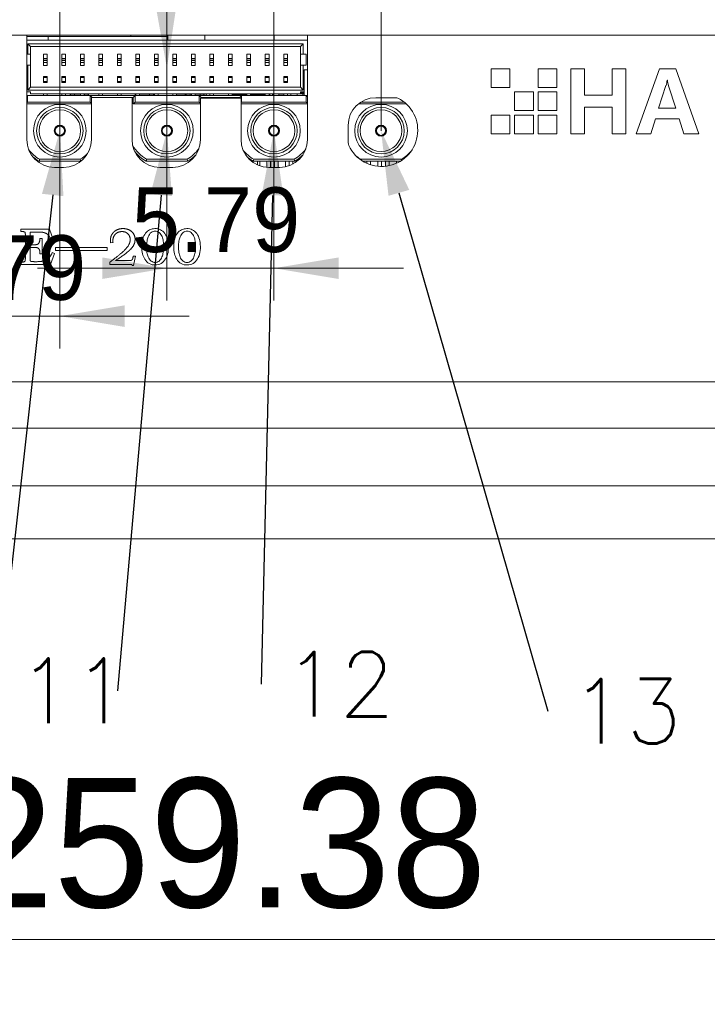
# Model space of a CAD drawing. Header units: millimetres. Extents: x 0 to 841, y 0 to 594.
# Tile 7 of 19: x 239 to 276, y 222 to 275. Entities that reach past the tile are written whole.
import ezdxf

# ---------------------------------------------------------------- set-up
doc = ezdxf.new("R2010")
doc.units = ezdxf.units.MM
doc.layers.get('0').update_dxf_attribs({"lineweight": 18})
for name, color, linetype, lineweight in [('Default', 7, 'Continuous', 18), ('EIO板-PX2', 7, 'Continuous', 18), ('主壳R2R2鍑_PAR_1', 7, 'Continuous', 18), ('正面保淇1', 7, 'Continuous', 18), ('贴纸', 7, 'Continuous', 18), ('风道PX-2024-01', 7, 'Continuous', 18)]:
    doc.layers.add(name, color=color, linetype=linetype, lineweight=lineweight)
doc.styles.add('SEACAD_Arial', font='txt', dxfattribs={"width": 0.7})
doc.styles.get("Standard").update_dxf_attribs({"font": 'txt.shx'})
doc.dimstyles.new('国标', dxfattribs={"dimtxt": 7, "dimasz": 7, "dimexe": 3.5, "dimexo": 0, "dimgap": 1.75, "dimtad": 1, "dimdsep": 46, "dimtxsty": 'SEACAD_Arial', "dimblk": '_CAXARROW', "dimcen": 3.5, "dimdle": 14, "dimadec": 1, "dimazin": 0, "dimtfac": 0.5, "dimtdec": 3, "dimtmove": 0, "dimatfit": 3, "dimfxl": 1, "dimtolj": 1, "dimarcsym": 0})

# ---------------------------------------------------------------- blocks, each defined once
blk = doc.blocks.new('SE5')
at = {"layer": 'EIO板-PX2', "color": 7, "linetype": 'Continuous'}
for p, q in [((254.853, 273.877), (239.671, 273.877)), ((239.723, 273.127), (239.723, 273.677)), ((239.723, 273.677), (254.623, 273.677)), ((239.873, 273.527), (239.723, 273.677)), ((239.873, 273.527), (239.873, 273.127)), ((254.473, 273.527), (239.873, 273.527)), ((254.473, 273.527), (254.623, 273.677)), ((254.473, 273.127), (254.473, 273.527)), ((254.623, 273.677), (254.623, 273.127)), ((239.723, 273.127), (239.671, 273.127)), ((239.873, 273.127), (239.723, 273.127)), ((239.873, 272.527), (239.873, 273.127)), ((240.773, 273.127), (240.573, 273.127)), ((240.573, 273.127), (240.573, 272.887)), ((240.773, 272.887), (240.573, 272.887)), ((240.573, 272.887), (240.573, 272.793)), ((240.773, 273.127), (240.773, 272.887)), ((240.773, 272.887), (240.773, 272.793)), ((241.773, 273.127), (241.573, 273.127)), ((241.573, 273.127), (241.573, 272.887)), ((241.773, 272.887), (241.573, 272.887)), ((241.573, 272.887), (241.573, 272.793)), ((241.773, 273.127), (241.773, 272.887)), ((241.773, 272.887), (241.773, 272.793)), ((242.773, 273.127), (242.573, 273.127)), ((242.573, 273.127), (242.573, 272.887)), ((242.773, 272.887), (242.573, 272.887)), ((242.573, 272.887), (242.573, 272.793)), ((242.773, 273.127), (242.773, 272.887)), ((242.773, 272.887), (242.773, 272.793)), ((243.773, 273.127), (243.573, 273.127)), ((243.573, 273.127), (243.573, 272.887)), ((243.773, 272.887), (243.573, 272.887)), ((243.573, 272.887), (243.573, 272.793)), ((243.773, 273.127), (243.773, 272.887)), ((243.773, 272.887), (243.773, 272.793)), ((244.773, 273.127), (244.573, 273.127)), ((244.573, 273.127), (244.573, 272.887)), ((244.773, 272.887), (244.573, 272.887)), ((244.573, 272.887), (244.573, 272.793)), ((244.773, 273.127), (244.773, 272.887)), ((244.773, 272.887), (244.773, 272.793)), ((245.773, 273.127), (245.573, 273.127)), ((245.573, 273.127), (245.573, 272.887)), ((245.773, 272.887), (245.573, 272.887)), ((245.573, 272.887), (245.573, 272.793)), ((245.773, 273.127), (245.773, 272.887)), ((245.773, 272.887), (245.773, 272.793)), ((246.773, 273.127), (246.573, 273.127)), ((246.573, 273.127), (246.573, 272.887)), ((246.773, 272.887), (246.573, 272.887)), ((246.573, 272.887), (246.573, 272.793)), ((246.773, 273.127), (246.773, 272.887)), ((246.773, 272.887), (246.773, 272.793)), ((247.773, 273.127), (247.573, 273.127)), ((247.573, 273.127), (247.573, 272.887)), ((247.773, 272.887), (247.573, 272.887)), ((247.573, 272.887), (247.573, 272.793)), ((247.773, 273.127), (247.773, 272.887)), ((247.773, 272.887), (247.773, 272.793)), ((248.773, 273.127), (248.573, 273.127)), ((248.573, 273.127), (248.573, 272.887)), ((248.773, 272.887), (248.573, 272.887)), ((248.573, 272.887), (248.573, 272.793)), ((248.773, 273.127), (248.773, 272.887)), ((248.773, 272.887), (248.773, 272.793)), ((249.773, 273.127), (249.573, 273.127)), ((249.573, 273.127), (249.573, 272.887)), ((249.773, 272.887), (249.573, 272.887)), ((249.573, 272.887), (249.573, 272.793)), ((249.773, 273.127), (249.773, 272.887)), ((249.773, 272.887), (249.773, 272.793)), ((250.773, 273.127), (250.573, 273.127)), ((250.573, 273.127), (250.573, 272.887)), ((250.773, 272.887), (250.573, 272.887)), ((250.573, 272.887), (250.573, 272.793)), ((250.773, 273.127), (250.773, 272.887)), ((250.773, 272.887), (250.773, 272.793)), ((251.773, 273.127), (251.573, 273.127)), ((251.573, 273.127), (251.573, 272.887)), ((251.773, 272.887), (251.573, 272.887)), ((251.573, 272.887), (251.573, 272.793)), ((251.773, 273.127), (251.773, 272.887)), ((251.773, 272.887), (251.773, 272.793)), ((252.773, 273.127), (252.573, 273.127)), ((252.573, 273.127), (252.573, 272.887)), ((252.773, 272.887), (252.573, 272.887)), ((252.573, 272.887), (252.573, 272.793)), ((252.773, 273.127), (252.773, 272.887)), ((252.773, 272.887), (252.773, 272.793)), ((253.773, 273.127), (253.573, 273.127)), ((253.573, 273.127), (253.573, 272.887)), ((253.773, 272.887), (253.573, 272.887)), ((253.573, 272.887), (253.573, 272.793)), ((253.773, 273.127), (253.773, 272.887)), ((253.773, 272.887), (253.773, 272.793)), ((254.473, 272.527), (254.473, 273.127)), ((254.623, 273.127), (254.473, 273.127)), ((254.623, 273.127), (254.773, 273.127)), ((254.773, 273.127), (254.773, 272.527)), ((239.671, 272.527), (239.723, 272.527)), ((239.723, 271.177), (239.723, 272.527)), ((239.723, 272.527), (239.873, 272.527)), ((239.873, 272.527), (239.873, 271.327)), ((240.773, 272.793), (240.573, 272.793)), ((240.573, 272.793), (240.573, 272.775)), ((240.573, 272.775), (240.573, 272.676)), ((240.773, 272.775), (240.573, 272.775)), ((240.773, 272.676), (240.573, 272.676)), ((240.573, 272.676), (240.573, 272.514)), ((240.773, 272.514), (240.573, 272.514)), ((240.773, 272.793), (240.773, 272.775)), ((240.773, 272.775), (240.773, 272.676)), ((240.773, 272.676), (240.773, 272.514)), ((241.773, 272.793), (241.573, 272.793)), ((241.573, 272.793), (241.573, 272.775)), ((241.573, 272.775), (241.573, 272.676)), ((241.773, 272.775), (241.573, 272.775)), ((241.773, 272.676), (241.573, 272.676)), ((241.573, 272.676), (241.573, 272.514)), ((241.773, 272.514), (241.573, 272.514)), ((241.773, 272.793), (241.773, 272.775)), ((241.773, 272.775), (241.773, 272.676)), ((241.773, 272.676), (241.773, 272.514)), ((242.773, 272.793), (242.573, 272.793)), ((242.573, 272.793), (242.573, 272.775)), ((242.573, 272.775), (242.573, 272.676)), ((242.773, 272.775), (242.573, 272.775)), ((242.773, 272.676), (242.573, 272.676)), ((242.573, 272.676), (242.573, 272.514)), ((242.773, 272.514), (242.573, 272.514)), ((242.773, 272.793), (242.773, 272.775)), ((242.773, 272.775), (242.773, 272.676)), ((242.773, 272.676), (242.773, 272.514)), ((243.773, 272.793), (243.573, 272.793)), ((243.573, 272.793), (243.573, 272.775)), ((243.573, 272.775), (243.573, 272.676)), ((243.773, 272.775), (243.573, 272.775)), ((243.773, 272.676), (243.573, 272.676)), ((243.573, 272.676), (243.573, 272.514)), ((243.773, 272.514), (243.573, 272.514)), ((243.773, 272.793), (243.773, 272.775)), ((243.773, 272.775), (243.773, 272.676)), ((243.773, 272.676), (243.773, 272.514)), ((244.773, 272.793), (244.573, 272.793)), ((244.573, 272.793), (244.573, 272.775)), ((244.573, 272.775), (244.573, 272.676)), ((244.773, 272.775), (244.573, 272.775)), ((244.773, 272.676), (244.573, 272.676)), ((244.573, 272.676), (244.573, 272.514)), ((244.773, 272.514), (244.573, 272.514)), ((244.773, 272.793), (244.773, 272.775)), ((244.773, 272.775), (244.773, 272.676)), ((244.773, 272.676), (244.773, 272.514)), ((245.773, 272.793), (245.573, 272.793)), ((245.573, 272.793), (245.573, 272.775)), ((245.573, 272.775), (245.573, 272.676)), ((245.773, 272.775), (245.573, 272.775)), ((245.773, 272.676), (245.573, 272.676)), ((245.573, 272.676), (245.573, 272.514)), ((245.773, 272.514), (245.573, 272.514)), ((245.773, 272.793), (245.773, 272.775)), ((245.773, 272.775), (245.773, 272.676)), ((245.773, 272.676), (245.773, 272.514)), ((246.773, 272.793), (246.573, 272.793)), ((246.573, 272.793), (246.573, 272.775)), ((246.573, 272.775), (246.573, 272.676)), ((246.773, 272.775), (246.573, 272.775)), ((246.773, 272.676), (246.573, 272.676)), ((246.573, 272.676), (246.573, 272.514)), ((246.773, 272.514), (246.573, 272.514)), ((246.773, 272.793), (246.773, 272.775)), ((246.773, 272.775), (246.773, 272.676)), ((246.773, 272.676), (246.773, 272.514)), ((247.773, 272.793), (247.573, 272.793)), ((247.573, 272.793), (247.573, 272.775)), ((247.573, 272.775), (247.573, 272.676)), ((247.773, 272.775), (247.573, 272.775)), ((247.773, 272.676), (247.573, 272.676)), ((247.573, 272.676), (247.573, 272.514)), ((247.773, 272.514), (247.573, 272.514)), ((247.773, 272.793), (247.773, 272.775)), ((247.773, 272.775), (247.773, 272.676)), ((247.773, 272.676), (247.773, 272.514)), ((248.773, 272.793), (248.573, 272.793)), ((248.573, 272.793), (248.573, 272.775)), ((248.573, 272.775), (248.573, 272.676)), ((248.773, 272.775), (248.573, 272.775)), ((248.773, 272.676), (248.573, 272.676)), ((248.573, 272.676), (248.573, 272.514)), ((248.773, 272.514), (248.573, 272.514)), ((248.773, 272.793), (248.773, 272.775)), ((248.773, 272.775), (248.773, 272.676)), ((248.773, 272.676), (248.773, 272.514)), ((249.773, 272.793), (249.573, 272.793)), ((249.573, 272.793), (249.573, 272.775)), ((249.573, 272.775), (249.573, 272.676)), ((249.773, 272.775), (249.573, 272.775)), ((249.773, 272.676), (249.573, 272.676)), ((249.573, 272.676), (249.573, 272.514)), ((249.773, 272.514), (249.573, 272.514)), ((249.773, 272.793), (249.773, 272.775)), ((249.773, 272.775), (249.773, 272.676)), ((249.773, 272.676), (249.773, 272.514)), ((250.773, 272.793), (250.573, 272.793)), ((250.573, 272.793), (250.573, 272.775)), ((250.573, 272.775), (250.573, 272.676)), ((250.773, 272.775), (250.573, 272.775)), ((250.773, 272.676), (250.573, 272.676)), ((250.573, 272.676), (250.573, 272.514)), ((250.773, 272.514), (250.573, 272.514)), ((250.773, 272.793), (250.773, 272.775)), ((250.773, 272.775), (250.773, 272.676)), ((250.773, 272.676), (250.773, 272.514)), ((251.773, 272.793), (251.573, 272.793)), ((251.573, 272.793), (251.573, 272.775)), ((251.573, 272.775), (251.573, 272.676)), ((251.773, 272.775), (251.573, 272.775)), ((251.773, 272.676), (251.573, 272.676)), ((251.573, 272.676), (251.573, 272.514)), ((251.773, 272.514), (251.573, 272.514)), ((251.773, 272.793), (251.773, 272.775)), ((251.773, 272.775), (251.773, 272.676)), ((251.773, 272.676), (251.773, 272.514)), ((252.773, 272.793), (252.573, 272.793)), ((252.573, 272.793), (252.573, 272.775)), ((252.573, 272.775), (252.573, 272.676)), ((252.773, 272.775), (252.573, 272.775)), ((252.773, 272.676), (252.573, 272.676)), ((252.573, 272.676), (252.573, 272.514)), ((252.773, 272.514), (252.573, 272.514)), ((252.773, 272.793), (252.773, 272.775)), ((252.773, 272.775), (252.773, 272.676)), ((252.773, 272.676), (252.773, 272.514)), ((253.773, 272.793), (253.573, 272.793)), ((253.573, 272.793), (253.573, 272.775)), ((253.573, 272.775), (253.573, 272.676)), ((253.773, 272.775), (253.573, 272.775)), ((253.773, 272.676), (253.573, 272.676)), ((253.573, 272.676), (253.573, 272.514)), ((253.773, 272.514), (253.573, 272.514)), ((253.773, 272.793), (253.773, 272.775)), ((253.773, 272.775), (253.773, 272.676)), ((253.773, 272.676), (253.773, 272.514)), ((254.473, 271.327), (254.473, 272.527)), ((254.473, 272.527), (254.623, 272.527)), ((254.773, 272.527), (254.623, 272.527)), ((254.623, 272.527), (254.623, 271.177)), ((239.673, 272.277), (239.671, 272.277)), ((239.673, 271.077), (239.673, 272.277)), ((240.773, 271.912), (240.573, 271.912)), ((240.573, 271.912), (240.573, 271.862)), ((240.773, 271.862), (240.573, 271.862)), ((240.573, 271.862), (240.573, 271.636)), ((240.773, 271.912), (240.773, 271.862)), ((240.773, 271.862), (240.773, 271.636)), ((241.773, 271.912), (241.573, 271.912)), ((241.573, 271.912), (241.573, 271.862)), ((241.773, 271.862), (241.573, 271.862)), ((241.573, 271.862), (241.573, 271.636)), ((241.773, 271.912), (241.773, 271.862)), ((241.773, 271.862), (241.773, 271.636)), ((242.773, 271.912), (242.573, 271.912)), ((242.573, 271.912), (242.573, 271.862)), ((242.773, 271.862), (242.573, 271.862)), ((242.573, 271.862), (242.573, 271.636)), ((242.773, 271.912), (242.773, 271.862)), ((242.773, 271.862), (242.773, 271.636)), ((243.773, 271.912), (243.573, 271.912)), ((243.573, 271.912), (243.573, 271.862)), ((243.773, 271.862), (243.573, 271.862)), ((243.573, 271.862), (243.573, 271.636)), ((243.773, 271.912), (243.773, 271.862)), ((243.773, 271.862), (243.773, 271.636)), ((244.773, 271.912), (244.573, 271.912)), ((244.573, 271.912), (244.573, 271.862)), ((244.773, 271.862), (244.573, 271.862)), ((244.573, 271.862), (244.573, 271.636)), ((244.773, 271.912), (244.773, 271.862)), ((244.773, 271.862), (244.773, 271.636)), ((245.773, 271.912), (245.573, 271.912)), ((245.573, 271.912), (245.573, 271.862)), ((245.773, 271.862), (245.573, 271.862)), ((245.573, 271.862), (245.573, 271.636)), ((245.773, 271.912), (245.773, 271.862)), ((245.773, 271.862), (245.773, 271.636)), ((246.773, 271.912), (246.573, 271.912)), ((246.573, 271.912), (246.573, 271.862)), ((246.773, 271.862), (246.573, 271.862)), ((246.573, 271.862), (246.573, 271.636)), ((246.773, 271.912), (246.773, 271.862)), ((246.773, 271.862), (246.773, 271.636)), ((247.773, 271.912), (247.573, 271.912)), ((247.573, 271.912), (247.573, 271.862)), ((247.773, 271.862), (247.573, 271.862)), ((247.573, 271.862), (247.573, 271.636)), ((247.773, 271.912), (247.773, 271.862)), ((247.773, 271.862), (247.773, 271.636)), ((248.773, 271.912), (248.573, 271.912)), ((248.573, 271.912), (248.573, 271.862)), ((248.773, 271.862), (248.573, 271.862)), ((248.573, 271.862), (248.573, 271.636)), ((248.773, 271.912), (248.773, 271.862)), ((248.773, 271.862), (248.773, 271.636)), ((249.773, 271.912), (249.573, 271.912)), ((249.573, 271.912), (249.573, 271.862)), ((249.773, 271.862), (249.573, 271.862)), ((249.573, 271.862), (249.573, 271.636)), ((249.773, 271.912), (249.773, 271.862)), ((249.773, 271.862), (249.773, 271.636)), ((250.773, 271.912), (250.573, 271.912)), ((250.573, 271.912), (250.573, 271.862)), ((250.773, 271.862), (250.573, 271.862)), ((250.573, 271.862), (250.573, 271.636)), ((250.773, 271.912), (250.773, 271.862)), ((250.773, 271.862), (250.773, 271.636)), ((251.773, 271.912), (251.573, 271.912)), ((251.573, 271.912), (251.573, 271.862)), ((251.773, 271.862), (251.573, 271.862)), ((251.573, 271.862), (251.573, 271.636)), ((251.773, 271.912), (251.773, 271.862)), ((251.773, 271.862), (251.773, 271.636)), ((252.773, 271.912), (252.573, 271.912)), ((252.573, 271.912), (252.573, 271.862)), ((252.773, 271.862), (252.573, 271.862)), ((252.573, 271.862), (252.573, 271.636)), ((252.773, 271.912), (252.773, 271.862)), ((252.773, 271.862), (252.773, 271.636)), ((253.773, 271.912), (253.573, 271.912)), ((253.573, 271.912), (253.573, 271.862)), ((253.773, 271.862), (253.573, 271.862)), ((253.573, 271.862), (253.573, 271.636)), ((253.773, 271.912), (253.773, 271.862)), ((253.773, 271.862), (253.773, 271.636)), ((254.673, 272.277), (254.852, 272.277)), ((254.673, 271.077), (254.673, 272.277)), ((239.723, 271.177), (239.873, 271.327)), ((239.873, 271.327), (254.473, 271.327)), ((240.773, 271.636), (240.573, 271.636)), ((240.573, 271.636), (240.573, 271.586)), ((240.773, 271.586), (240.573, 271.586)), ((240.773, 271.636), (240.773, 271.586)), ((241.773, 271.636), (241.573, 271.636)), ((241.573, 271.636), (241.573, 271.586)), ((241.773, 271.586), (241.573, 271.586)), ((241.773, 271.636), (241.773, 271.586)), ((242.773, 271.636), (242.573, 271.636)), ((242.573, 271.636), (242.573, 271.586)), ((242.773, 271.586), (242.573, 271.586)), ((242.773, 271.636), (242.773, 271.586)), ((243.773, 271.636), (243.573, 271.636)), ((243.573, 271.636), (243.573, 271.586)), ((243.773, 271.586), (243.573, 271.586)), ((243.773, 271.636), (243.773, 271.586)), ((244.773, 271.636), (244.573, 271.636)), ((244.573, 271.636), (244.573, 271.586)), ((244.773, 271.586), (244.573, 271.586)), ((244.773, 271.636), (244.773, 271.586)), ((245.773, 271.636), (245.573, 271.636)), ((245.573, 271.636), (245.573, 271.586)), ((245.773, 271.586), (245.573, 271.586)), ((245.773, 271.636), (245.773, 271.586)), ((246.773, 271.636), (246.573, 271.636)), ((246.573, 271.636), (246.573, 271.586)), ((246.773, 271.586), (246.573, 271.586)), ((246.773, 271.636), (246.773, 271.586)), ((247.773, 271.636), (247.573, 271.636)), ((247.573, 271.636), (247.573, 271.586)), ((247.773, 271.586), (247.573, 271.586)), ((247.773, 271.636), (247.773, 271.586)), ((248.773, 271.636), (248.573, 271.636)), ((248.573, 271.636), (248.573, 271.586)), ((248.773, 271.586), (248.573, 271.586)), ((248.773, 271.636), (248.773, 271.586)), ((249.773, 271.636), (249.573, 271.636)), ((249.573, 271.636), (249.573, 271.586)), ((249.773, 271.586), (249.573, 271.586)), ((249.773, 271.636), (249.773, 271.586)), ((250.773, 271.636), (250.573, 271.636)), ((250.573, 271.636), (250.573, 271.586)), ((250.773, 271.586), (250.573, 271.586)), ((250.773, 271.636), (250.773, 271.586)), ((251.773, 271.636), (251.573, 271.636)), ((251.573, 271.636), (251.573, 271.586)), ((251.773, 271.586), (251.573, 271.586)), ((251.773, 271.636), (251.773, 271.586)), ((252.773, 271.636), (252.573, 271.636)), ((252.573, 271.636), (252.573, 271.586)), ((252.773, 271.586), (252.573, 271.586)), ((252.773, 271.636), (252.773, 271.586)), ((253.773, 271.636), (253.573, 271.636)), ((253.573, 271.636), (253.573, 271.586)), ((253.773, 271.586), (253.573, 271.586)), ((253.773, 271.636), (253.773, 271.586)), ((254.623, 271.177), (254.473, 271.327)), ((239.706, 270.877), (239.671, 270.842)), ((239.671, 270.877), (239.706, 270.877)), ((239.873, 271.077), (239.673, 271.077)), ((239.673, 271.077), (239.673, 270.877)), ((239.706, 270.877), (239.706, 270.527)), ((243.106, 270.877), (239.706, 270.877)), ((254.623, 271.177), (239.723, 271.177)), ((239.873, 271.077), (239.873, 270.977)), ((239.873, 270.977), (254.473, 270.977)), ((240.573, 270.977), (240.573, 270.877)), ((240.773, 270.977), (240.773, 270.877)), ((241.573, 270.977), (241.573, 270.877)), ((241.773, 270.977), (241.773, 270.877)), ((242.018, 270.897), (242.018, 270.977)), ((242.038, 270.897), (242.018, 270.897)), ((242.038, 270.977), (242.038, 270.897)), ((242.038, 270.897), (242.242, 270.897)), ((242.038, 270.877), (242.038, 270.897)), ((242.237, 270.887), (242.239, 270.887)), ((242.239, 270.887), (242.237, 270.887)), ((242.237, 270.879), (242.238, 270.882)), ((242.239, 270.879), (242.237, 270.879)), ((242.238, 270.882), (242.239, 270.887)), ((242.239, 270.887), (242.242, 270.897)), ((242.239, 270.887), (242.239, 270.879)), ((242.242, 270.897), (242.573, 270.897)), ((242.573, 270.887), (242.242, 270.887)), ((242.268, 270.877), (242.268, 270.887)), ((242.573, 270.977), (242.573, 270.877)), ((242.773, 270.977), (242.773, 270.877)), ((242.773, 270.897), (242.795, 270.897)), ((242.795, 270.887), (242.773, 270.887)), ((242.795, 270.897), (242.998, 270.897)), ((242.798, 270.887), (242.795, 270.897)), ((242.798, 270.887), (242.799, 270.887)), ((242.798, 270.887), (242.799, 270.887)), ((242.798, 270.887), (242.798, 270.879)), ((242.798, 270.887), (242.799, 270.882)), ((242.799, 270.879), (242.798, 270.879)), ((242.799, 270.879), (242.799, 270.882)), ((242.998, 270.897), (242.998, 270.977)), ((242.998, 270.897), (242.998, 270.877)), ((242.998, 270.897), (243.018, 270.897)), ((243.018, 270.977), (243.018, 270.897)), ((243.106, 270.877), (243.206, 270.777)), ((243.106, 270.527), (243.106, 270.877)), ((243.106, 270.877), (245.526, 270.877)), ((243.206, 270.777), (243.206, 270.766)), ((245.426, 270.777), (243.206, 270.777)), ((243.573, 270.977), (243.573, 270.877)), ((243.773, 270.977), (243.773, 270.877)), ((244.573, 270.977), (244.573, 270.877)), ((244.773, 270.977), (244.773, 270.877)), ((245.526, 270.877), (245.426, 270.777)), ((245.426, 270.427), (245.426, 270.777)), ((245.526, 270.877), (245.526, 270.527)), ((249, 270.877), (245.526, 270.877)), ((245.54, 270.897), (245.54, 270.977)), ((245.56, 270.897), (245.54, 270.897)), ((245.56, 270.977), (245.56, 270.897)), ((245.56, 270.897), (245.573, 270.897)), ((245.56, 270.877), (245.56, 270.897)), ((245.573, 270.977), (245.573, 270.877)), ((245.773, 270.977), (245.773, 270.877)), ((245.773, 270.897), (246.316, 270.897)), ((246.316, 270.887), (245.773, 270.887)), ((245.79, 270.877), (245.79, 270.887)), ((246.098, 270.877), (246.098, 270.887)), ((246.29, 270.887), (246.29, 270.877)), ((246.316, 270.897), (246.52, 270.897)), ((246.319, 270.887), (246.316, 270.897)), ((246.319, 270.887), (246.321, 270.887)), ((246.319, 270.887), (246.321, 270.887)), ((246.319, 270.887), (246.319, 270.879)), ((246.319, 270.887), (246.32, 270.882)), ((246.321, 270.879), (246.319, 270.879)), ((246.321, 270.879), (246.32, 270.882)), ((246.52, 270.897), (246.52, 270.977)), ((246.52, 270.897), (246.52, 270.877)), ((246.52, 270.897), (246.54, 270.897)), ((246.553, 270.887), (246.536, 270.886)), ((246.54, 270.977), (246.54, 270.897)), ((246.54, 270.896), (246.553, 270.897)), ((246.553, 270.887), (246.553, 270.897)), ((246.558, 270.877), (246.558, 270.887)), ((246.573, 270.977), (246.573, 270.877)), ((246.773, 270.977), (246.773, 270.877)), ((247.573, 270.977), (247.573, 270.877)), ((247.773, 270.977), (247.773, 270.877)), ((247.773, 270.897), (247.775, 270.897)), ((247.775, 270.977), (247.775, 270.897)), ((247.775, 270.897), (248.235, 270.897)), ((247.775, 270.877), (247.775, 270.897)), ((248.235, 270.897), (248.235, 270.977)), ((248.255, 270.897), (248.235, 270.897)), ((248.235, 270.877), (248.235, 270.897)), ((248.255, 270.977), (248.255, 270.897)), ((248.272, 270.897), (248.272, 270.977)), ((248.292, 270.897), (248.272, 270.897)), ((248.292, 270.977), (248.292, 270.897)), ((248.292, 270.897), (248.496, 270.897)), ((248.292, 270.877), (248.292, 270.897)), ((248.491, 270.887), (248.493, 270.887)), ((248.491, 270.887), (248.493, 270.887)), ((248.492, 270.882), (248.491, 270.879)), ((248.493, 270.879), (248.491, 270.879)), ((248.492, 270.882), (248.493, 270.887)), ((248.496, 270.897), (248.493, 270.887)), ((248.493, 270.879), (248.493, 270.887)), ((248.496, 270.897), (248.573, 270.897)), ((248.573, 270.887), (248.496, 270.887)), ((248.522, 270.877), (248.522, 270.887)), ((248.573, 270.977), (248.573, 270.877)), ((248.773, 270.977), (248.773, 270.877)), ((248.773, 270.897), (249.049, 270.897)), ((249.049, 270.887), (248.773, 270.887)), ((249, 270.877), (249.1, 270.777)), ((249, 270.527), (249, 270.877)), ((249, 270.877), (251.29, 270.877)), ((249.022, 270.887), (249.022, 270.877)), ((249.049, 270.897), (249.252, 270.897)), ((249.049, 270.897), (249.052, 270.887)), ((249.052, 270.887), (249.053, 270.887)), ((249.053, 270.887), (249.052, 270.887)), ((249.052, 270.879), (249.052, 270.887)), ((249.052, 270.887), (249.053, 270.882)), ((249.053, 270.879), (249.052, 270.879)), ((249.053, 270.882), (249.053, 270.879)), ((249.1, 270.777), (249.1, 270.729)), ((251.19, 270.777), (249.1, 270.777)), ((249.252, 270.897), (249.252, 270.977)), ((249.252, 270.897), (249.252, 270.877)), ((249.252, 270.897), (249.272, 270.897)), ((249.37, 270.877), (249.268, 270.884)), ((249.272, 270.977), (249.272, 270.897)), ((249.272, 270.893), (249.371, 270.887)), ((249.37, 270.877), (249.371, 270.887)), ((249.371, 270.887), (249.377, 270.977)), ((249.381, 270.886), (249.371, 270.887)), ((249.387, 270.977), (249.381, 270.886)), ((249.573, 270.977), (249.573, 270.877)), ((249.773, 270.977), (249.773, 270.877)), ((250.573, 270.977), (250.573, 270.877)), ((250.773, 270.977), (250.773, 270.877)), ((250.773, 270.927), (251.094, 270.927)), ((251.083, 270.897), (251.086, 270.897)), ((251.083, 270.897), (251.086, 270.897)), ((251.084, 270.891), (251.083, 270.887)), ((251.086, 270.887), (251.083, 270.887)), ((251.084, 270.891), (251.086, 270.897)), ((251.094, 270.927), (251.086, 270.897)), ((251.086, 270.887), (251.086, 270.897)), ((251.1, 270.947), (251.573, 270.947)), ((251.573, 270.897), (251.1, 270.897)), ((251.176, 270.877), (251.176, 270.897)), ((251.29, 270.877), (251.19, 270.777)), ((251.19, 270.729), (251.19, 270.777)), ((251.29, 270.877), (251.29, 270.527)), ((254.673, 270.877), (251.29, 270.877)), ((251.573, 270.977), (251.573, 270.877)), ((251.773, 270.977), (251.773, 270.877)), ((251.773, 270.947), (252.252, 270.947)), ((252.252, 270.897), (251.773, 270.897)), ((251.841, 270.897), (251.841, 270.897)), ((252.078, 270.877), (252.078, 270.897)), ((252.176, 270.897), (252.176, 270.877)), ((252.258, 270.927), (252.573, 270.927)), ((252.258, 270.927), (252.266, 270.897)), ((252.266, 270.897), (252.269, 270.897)), ((252.269, 270.897), (252.266, 270.897)), ((252.266, 270.887), (252.266, 270.897)), ((252.266, 270.897), (252.268, 270.891)), ((252.269, 270.887), (252.266, 270.887)), ((252.268, 270.891), (252.269, 270.887)), ((252.573, 270.977), (252.573, 270.877)), ((252.773, 270.977), (252.773, 270.877)), ((252.823, 270.976), (252.773, 270.976)), ((252.823, 270.977), (252.823, 270.877)), ((252.956, 270.897), (252.956, 270.977)), ((252.956, 270.897), (252.976, 270.897)), ((252.976, 270.977), (252.976, 270.897)), ((252.976, 270.897), (252.996, 270.897)), ((252.976, 270.877), (252.976, 270.897)), ((252.996, 270.877), (252.996, 270.977)), ((253.296, 270.977), (253.296, 270.877)), ((253.296, 270.897), (253.573, 270.897)), ((253.573, 270.977), (253.573, 270.877)), ((253.773, 270.977), (253.773, 270.877)), ((253.946, 270.977), (253.946, 270.877)), ((254.296, 270.877), (254.296, 270.977)), ((254.473, 271.077), (254.473, 270.977)), ((254.473, 271.077), (254.673, 271.077)), ((254.473, 271.027), (254.596, 271.027)), ((254.473, 270.977), (254.596, 270.977)), ((254.596, 271.077), (254.596, 271.027)), ((254.596, 271.027), (254.596, 270.977)), ((254.596, 271.022), (254.673, 271.022)), ((254.673, 270.977), (254.596, 270.977)), ((254.596, 270.977), (254.596, 270.877)), ((254.673, 271.077), (254.673, 270.877)), ((254.79, 270.877), (254.673, 270.877)), ((254.79, 270.877), (254.852, 270.815)), ((254.79, 270.527), (254.79, 270.877)), ((254.79, 270.877), (254.852, 270.877)), ((239.706, 270.527), (239.671, 270.492)), ((243.165, 270.427), (239.671, 270.427)), ((239.706, 270.527), (243.106, 270.527)), ((243.165, 270.467), (243.106, 270.527)), ((245.426, 270.427), (245.526, 270.527)), ((249.062, 270.427), (245.426, 270.427)), ((245.526, 270.527), (249, 270.527)), ((249.062, 270.464), (249, 270.527)), ((251.262, 270.499), (251.29, 270.527)), ((254.852, 270.427), (251.262, 270.427)), ((251.29, 270.527), (254.79, 270.527)), ((254.852, 270.465), (254.79, 270.527)), ((260.197, 270.427), (257.605, 270.427)), ((257.743, 270.527), (260.081, 270.527)), ((242.582, 267.327), (240.337, 267.327)), ((240.364, 267.427), (242.555, 267.427)), ((248.372, 267.327), (246.127, 267.327)), ((246.154, 267.427), (248.345, 267.427)), ((254.163, 267.327), (251.918, 267.327)), ((251.945, 267.427), (254.136, 267.427)), ((252.155, 267.327), (252.155, 267.12)), ((252.269, 267.327), (252.269, 267.075)), ((252.659, 266.995), (252.659, 267.327)), ((252.859, 267.327), (252.859, 266.992)), ((252.864, 267.327), (252.864, 266.992)), ((253.064, 267.327), (253.064, 266.992)), ((253.069, 266.992), (253.069, 267.327)), ((253.269, 267.327), (253.269, 266.992)), ((253.659, 267.023), (253.659, 267.327)), ((253.859, 267.327), (253.859, 267.08)), ((253.864, 267.327), (253.864, 267.082)), ((254.064, 267.327), (254.064, 267.171)), ((254.069, 267.174), (254.069, 267.327)), ((254.269, 267.392), (254.269, 267.305)), ((257.735, 267.427), (259.926, 267.427)), ((259.878, 267.327), (257.842, 267.327)), ((257.859, 267.327), (257.859, 267.316)), ((257.864, 267.327), (257.864, 267.313)), ((258.064, 267.327), (258.064, 267.21)), ((258.069, 267.208), (258.069, 267.327)), ((258.269, 267.327), (258.269, 267.132)), ((258.659, 267.051), (258.659, 267.327)), ((258.859, 267.327), (258.859, 267.041)), ((258.864, 267.327), (258.864, 267.041)), ((259.064, 267.327), (259.064, 267.052)), ((259.069, 267.052), (259.069, 267.327)), ((259.269, 267.327), (259.269, 267.084)), ((259.659, 267.212), (259.659, 267.327)), ((259.859, 267.327), (259.859, 267.315)), ((259.864, 267.327), (259.864, 267.318))]:
    blk.add_line(p, q, dxfattribs=at)
for centre, radius in [((241.459, 268.977), 1.425), ((241.459, 268.977), 1.254), ((247.25, 268.977), 1.425), ((247.25, 268.977), 1.254), ((253.04, 268.977), 1.425), ((253.04, 268.977), 1.254), ((258.831, 268.977), 1.425), ((258.831, 268.977), 1.254), ((241.459, 268.977), 1.125), ((247.25, 268.977), 1.125), ((253.04, 268.977), 1.125), ((258.831, 268.977), 1.125), ((241.459, 268.977), 0.3), ((241.459, 268.975), 0.28), ((241.459, 268.975), 0.25), ((247.25, 268.977), 0.3), ((247.249, 268.975), 0.28), ((247.249, 268.975), 0.25), ((253.04, 268.977), 0.3), ((253.04, 268.975), 0.28), ((253.04, 268.975), 0.25), ((258.831, 268.977), 0.3), ((258.83, 268.975), 0.28), ((258.83, 268.975), 0.25)]:
    blk.add_circle(centre, radius, dxfattribs=at)
for centre, radius, start, end in [((242.038, 270.897), 0.02, 180, 270), ((242.279, 270.893), 0.0426, 188.1713, 193.8442), ((241.268, 271.127), 1, 346.7029, 351.3731), ((243.768, 271.127), 1, 188.6269, 193.2971), ((242.757, 270.893), 0.0426, 346.1558, 351.8287), ((242.998, 270.897), 0.02, 270, 0), ((245.56, 270.897), 0.02, 180, 270), ((244.79, 271.127), 1, 349.4861, 351.3731), ((246.098, 270.897), 0.0201, 210.0272, 224.9728), ((246.098, 270.897), 0.02, 210, 270), ((247.29, 271.127), 1, 188.6269, 193.2971), ((246.278, 270.893), 0.0426, 346.1558, 351.8287), ((246.52, 270.897), 0.02, 270, 0), ((246.532, 271.186), 0.29, 274, 278.0168), ((246.532, 271.186), 0.3, 274, 277.7479), ((246.558, 270.897), 0.02, 270, 316.0096), ((246.558, 270.897), 0.02, 300, 315), ((247.775, 270.897), 0.02, 264.2199, 270), ((248.235, 270.897), 0.02, 270, 0), ((248.235, 270.897), 0.02, 300, 315), ((248.292, 270.897), 0.02, 180, 270), ((248.534, 270.893), 0.0426, 188.1713, 193.8442), ((247.522, 271.127), 1, 346.7029, 351.3731), ((250.022, 271.127), 1, 188.6269, 193.2971), ((249.011, 270.893), 0.0426, 346.1558, 351.8287), ((249.252, 270.897), 0.02, 270, 0), ((249.371, 270.887), 0.01, 270, 356), ((251.163, 270.914), 0.082, 192.5317, 196.3942), ((248.94, 271.526), 2.236, 344.4421, 345.7687), ((253.683, 270.877), 2.25, 179.491, 180), ((252.078, 270.897), 0.02, 180, 270), ((252.078, 270.897), 0.0201, 210.0272, 224.9728), ((254.412, 271.526), 2.236, 194.2313, 195.5579), ((252.189, 270.914), 0.082, 343.6058, 347.4683), ((252.976, 270.897), 0.02, 180, 270), ((247.25, 269.277), 2.15, 210.4628, 239.3688), ((241.459, 269.277), 2.15, 218.5354, 239.3688), ((241.459, 269.277), 2.25, 228.8006, 240.0736), ((241.459, 269.277), 2.15, 300.6312, 314.4028), ((247.25, 269.277), 2.25, 219.3011, 240.0736), ((247.25, 269.277), 2.15, 300.6312, 323.5387), ((247.25, 269.277), 2.25, 299.9264, 313.6523), ((253.04, 269.277), 2.15, 219.3854, 239.3688), ((253.04, 269.277), 2.25, 229.808, 240.0736), ((253.04, 269.277), 2.15, 300.6312, 323.4957), ((253.04, 269.277), 2.25, 299.9264, 313.6016), ((258.831, 269.277), 2.15, 232.3518, 239.3688), ((258.831, 269.277), 2.15, 300.6312, 319.7311), ((256.61, 262.978), 16.844, 164.6864, 165.0388), ((226.309, 262.978), 16.844, 14.9612, 15.3136), ((241.459, 269.277), 2.25, 299.9264, 302.8103), ((262.4, 262.978), 16.844, 164.6864, 165.0388), ((232.099, 262.978), 16.844, 14.9612, 15.3136), ((268.191, 262.978), 16.844, 164.6864, 165.0388), ((237.889, 262.978), 16.844, 14.9612, 15.3136), ((273.981, 262.978), 16.844, 164.6864, 164.7618), ((243.68, 262.978), 16.844, 15.1697, 15.3136)]:
    blk.add_arc(centre, radius, start, end, dxfattribs=at)
for points, knots in [([(251.086, 270.887), (251.086, 270.886), (251.086, 270.885), (251.086, 270.885), (251.088, 270.882), (251.089, 270.879), (251.091, 270.878), (251.092, 270.877), (251.093, 270.877), (251.094, 270.877)], [0, 0, 0, 0, 0.00124325, 0.00124325, 0.00124325, 0.00850272, 0.00850272, 0.00850272, 0.01380182, 0.01380182, 0.01380182, 0.01380182]), ([(251.1, 270.897), (251.098, 270.897), (251.097, 270.898), (251.095, 270.9), (251.094, 270.902), (251.092, 270.904), (251.091, 270.908), (251.091, 270.909), (251.09, 270.91), (251.09, 270.911)], [0, 0, 0, 0, 0.00821779, 0.00821779, 0.00821779, 0.01644231, 0.01644231, 0.01644231, 0.01845928, 0.01845928, 0.01845928, 0.01845928]), ([(252.262, 270.911), (252.261, 270.907), (252.26, 270.904), (252.258, 270.901), (252.257, 270.899), (252.255, 270.897), (252.254, 270.897), (252.253, 270.897), (252.253, 270.897), (252.252, 270.897)], [0, 0, 0, 0, 0.00808957, 0.00808957, 0.00808957, 0.01616848, 0.01616848, 0.01616848, 0.01848082, 0.01848082, 0.01848082, 0.01848082]), ([(252.266, 270.887), (252.266, 270.886), (252.266, 270.885), (252.266, 270.885), (252.264, 270.882), (252.263, 270.879), (252.261, 270.878), (252.26, 270.877), (252.259, 270.877), (252.258, 270.877)], [0, 0, 0, 0, 0.00124325, 0.00124325, 0.00124325, 0.00850272, 0.00850272, 0.00850272, 0.01380182, 0.01380182, 0.01380182, 0.01380182])]:
    blk.add_open_spline(points, degree=3, knots=knots, dxfattribs=at)
at = {"layer": '主壳R2R2鍑_PAR_1', "color": 7, "linetype": 'Continuous'}
for p, q in [((233.455, 274.156), (348.755, 274.156)), ((348.755, 255.377), (233.455, 255.377))]:
    blk.add_line(p, q, dxfattribs=at)
at = {"layer": '正面保淇1', "color": 7, "linetype": 'Continuous'}
for p, q in [((329.082, 252.877), (148.418, 252.877)), ((329.082, 249.763), (148.418, 249.763)), ((153.418, 246.877), (324.082, 246.877))]:
    blk.add_line(p, q, dxfattribs=at)
at = {"layer": '贴纸', "color": 7, "linetype": 'Continuous'}
for p, q in [((239.671, 274.156), (239.671, 268.492)), ((254.852, 268.492), (254.852, 274.156)), ((264.784, 272.324), (265.803, 272.324)), ((264.784, 271.319), (264.784, 272.324)), ((265.803, 272.324), (265.803, 271.319)), ((267.327, 272.324), (268.346, 272.324)), ((267.327, 271.319), (267.327, 272.324)), ((268.346, 272.324), (268.346, 271.319)), ((269.101, 272.324), (269.843, 272.324)), ((269.101, 268.806), (269.101, 272.324)), ((269.843, 272.324), (269.843, 270.904)), ((271.327, 272.324), (272.069, 272.324)), ((271.327, 270.904), (271.327, 272.324)), ((272.069, 272.324), (272.069, 268.806)), ((272.622, 268.806), (273.897, 272.324)), ((273.897, 272.324), (274.769, 272.324)), ((274.769, 272.324), (276.019, 268.806)), ((265.803, 271.319), (264.784, 271.319)), ((268.346, 271.319), (267.327, 271.319)), ((274.243, 271.42), (273.845, 270.191)), ((274.324, 271.717), (274.304, 271.717)), ((274.774, 270.191), (274.378, 271.411)), ((245.365, 270.766), (243.165, 270.766)), ((243.165, 270.766), (243.165, 268.492)), ((245.365, 268.492), (245.365, 270.766)), ((251.262, 270.729), (249.062, 270.729)), ((249.062, 270.729), (249.062, 268.492)), ((251.262, 268.492), (251.262, 270.729)), ((259.497, 270.764), (258.552, 270.764)), ((266.052, 271.078), (267.072, 271.078)), ((266.052, 270.073), (266.052, 271.078)), ((267.072, 271.078), (267.072, 270.073)), ((267.327, 271.078), (268.346, 271.078)), ((267.327, 270.073), (267.327, 271.078)), ((268.346, 271.078), (268.346, 270.073)), ((269.843, 270.904), (271.327, 270.904)), ((269.843, 270.257), (269.843, 268.806)), ((271.327, 270.257), (269.843, 270.257)), ((271.327, 268.806), (271.327, 270.257)), ((264.784, 268.806), (264.784, 269.81)), ((264.784, 269.81), (265.803, 269.81)), ((265.803, 269.81), (265.803, 268.806)), ((267.072, 270.073), (266.052, 270.073)), ((266.052, 269.81), (267.072, 269.81)), ((266.052, 268.806), (266.052, 269.81)), ((267.072, 269.81), (267.072, 268.806)), ((268.346, 270.073), (267.327, 270.073)), ((267.327, 269.81), (268.346, 269.81)), ((267.327, 268.806), (267.327, 269.81)), ((268.346, 269.81), (268.346, 268.806)), ((273.845, 270.191), (274.774, 270.191)), ((257.052, 268.492), (257.052, 269.264)), ((273.684, 269.612), (273.427, 268.806)), ((274.949, 269.612), (273.684, 269.612)), ((275.21, 268.806), (274.949, 269.612)), ((265.803, 268.806), (264.784, 268.806)), ((267.072, 268.806), (266.052, 268.806)), ((268.346, 268.806), (267.327, 268.806)), ((269.843, 268.806), (269.101, 268.806)), ((272.069, 268.806), (271.327, 268.806)), ((273.427, 268.806), (272.622, 268.806)), ((276.019, 268.806), (275.21, 268.806)), ((241.171, 266.992), (241.665, 266.992)), ((246.865, 266.992), (247.562, 266.992)), ((252.762, 266.992), (253.352, 266.992)), ((239.358, 263.642), (240.902, 263.642)), ((239.358, 263.528), (239.358, 263.642)), ((239.851, 263.491), (239.851, 262.795)), ((240.902, 263.642), (241.08, 263.143)), ((240.38, 263.143), (240.511, 263.143)), ((240.511, 263.143), (240.511, 262.308)), ((241.08, 263.143), (240.961, 263.098)), ((244.336, 262.925), (244.204, 262.907)), ((240.511, 262.308), (240.38, 262.308)), ((241.172, 262.336), (240.961, 261.742)), ((241.047, 262.381), (241.172, 262.336)), ((241.232, 262.496), (241.232, 262.646)), ((241.232, 262.646), (244.018, 262.646)), ((244.018, 262.496), (241.232, 262.496)), ((244.018, 262.646), (244.018, 262.496)), ((239.358, 261.742), (239.358, 261.856)), ((240.961, 261.742), (239.358, 261.742)), ((244.161, 261.742), (244.161, 261.856)), ((245.35, 261.742), (244.161, 261.742)), ((245.365, 261.676), (245.35, 261.742)), ((245.451, 261.676), (245.365, 261.676)), ((245.428, 262.186), (245.543, 262.186)), ((245.543, 262.186), (245.451, 261.676))]:
    blk.add_line(p, q, dxfattribs=at)
for centre, radius, start, end in [((272.999, 271.829), 1.31, 341.8126, 355.1205), ((275.69, 271.8), 1.368, 183.4511, 196.514), ((258.552, 269.264), 1.5, 90, 180), ((258.86, 268.998), 1.957, 205.0093, 63.1156), ((259.497, 269.264), 1.5, 80.4698, 90), ((241.171, 268.492), 1.5, 180, 270), ((241.665, 268.492), 1.5, 270, 0), ((246.865, 268.492), 1.5, 180, 270), ((247.562, 268.492), 1.5, 270, 0), ((252.762, 268.492), 1.5, 180, 270), ((253.352, 268.492), 1.5, 270, 0), ((258.552, 268.492), 1.5, 180, 192.3631)]:
    blk.add_arc(centre, radius, start, end, dxfattribs=at)
for points, degree, knots in [([(239.358, 261.856), (239.533, 261.856), (239.579, 261.921), (239.593, 261.94), (239.597, 262.184), (239.597, 262.2), (239.597, 262.693), (239.597, 262.947), (239.597, 263.202), (239.597, 263.439), (239.581, 263.468), (239.551, 263.525), (239.358, 263.528)], 2, [0, 0, 0, 0.252667, 0.252667, 0.505334, 0.505334, 1.010668, 1.010668, 1.516002, 1.516002, 1.768669, 1.768669, 2.021336, 2.021336, 2.021336]), ([(240.961, 263.098), (240.895, 263.278), (240.787, 263.374), (240.705, 263.446), (240.533, 263.476), (240.447, 263.491), (239.851, 263.491)], 2, [0, 0, 0, 0.321874, 0.321874, 0.643748, 0.643748, 1.287496, 1.287496, 1.287496]), ([(244.161, 261.856), (244.689, 262.259), (244.855, 262.408), (245.256, 262.77), (245.263, 263.055), (245.269, 263.271), (245.138, 263.396), (244.987, 263.541), (244.75, 263.512), (244.534, 263.486), (244.418, 263.323), (244.306, 263.166), (244.336, 262.925)], 2, [0, 0, 0, 0.814901, 0.814901, 1.629802, 1.629802, 2.037252, 2.037252, 2.444703, 2.444703, 2.852153, 2.852153, 3.259604, 3.259604, 3.259604]), ([(244.204, 262.907), (244.166, 263.178), (244.28, 263.37), (244.396, 263.564), (244.63, 263.64), (244.877, 263.719), (245.117, 263.643), (245.345, 263.57), (245.457, 263.375), (245.563, 263.191), (245.512, 262.938), (245.471, 262.74), (245.267, 262.539), (245.066, 262.34), (244.473, 261.945)], 2, [0, 0, 0, 0.471606, 0.471606, 0.943212, 0.943212, 1.414818, 1.414818, 1.886424, 1.886424, 2.358029, 2.358029, 2.829635, 2.829635, 3.772847, 3.772847, 3.772847]), ([(245.891, 262.694), (245.891, 262.927), (245.939, 263.272), (246.239, 263.595), (246.529, 263.69), (246.835, 263.674), (247.213, 263.419), (247.349, 262.91), (247.334, 262.406), (247.205, 262.036), (246.957, 261.77), (246.62, 261.683), (246.277, 261.754), (246.036, 262.001), (245.909, 262.331), (245.891, 262.563), (245.891, 262.694)], 3, [0, 0, 0, 0, 0.692634, 0.989559, 1.28028, 1.588141, 1.883677, 2.597254, 3.038605, 3.413466, 3.756269, 4.090015, 4.420109, 4.766014, 5.082507, 5.470388, 5.470388, 5.470388, 5.470388]), ([(247.072, 262.694), (247.072, 262.797), (247.063, 262.984), (246.994, 263.252), (246.86, 263.475), (246.616, 263.57), (246.365, 263.482), (246.231, 263.253), (246.161, 262.984), (246.145, 262.693), (246.157, 262.402), (246.226, 262.131), (246.363, 261.906), (246.612, 261.817), (246.858, 261.909), (246.992, 262.134), (247.063, 262.402), (247.072, 262.589), (247.072, 262.694)], 3, [0, 0, 0, 0, 0.312325, 0.560417, 0.833285, 1.061172, 1.291186, 1.572246, 1.819822, 2.13024, 2.446929, 2.694822, 2.971414, 3.203199, 3.4299, 3.704886, 3.954326, 4.267124, 4.267124, 4.267124, 4.267124]), ([(247.617, 262.694), (247.617, 262.927), (247.666, 263.271), (247.965, 263.594), (248.254, 263.69), (248.56, 263.674), (248.94, 263.421), (249.076, 262.912), (249.062, 262.406), (248.932, 262.036), (248.684, 261.769), (248.346, 261.683), (248.004, 261.754), (247.764, 262.002), (247.636, 262.331), (247.617, 262.563), (247.617, 262.694)], 3, [0, 0, 0, 0, 0.692503, 0.98856, 1.27814, 1.586477, 1.882139, 2.596213, 3.038303, 3.413923, 3.757634, 4.092506, 4.421564, 4.766951, 5.084371, 5.471341, 5.471341, 5.471341, 5.471341]), ([(248.798, 262.694), (248.798, 262.798), (248.789, 262.984), (248.722, 263.253), (248.587, 263.476), (248.343, 263.57), (248.092, 263.481), (247.959, 263.252), (247.888, 262.983), (247.871, 262.693), (247.884, 262.402), (247.953, 262.132), (248.09, 261.907), (248.338, 261.817), (248.585, 261.908), (248.72, 262.133), (248.789, 262.402), (248.798, 262.589), (248.798, 262.694)], 3, [0, 0, 0, 0, 0.313382, 0.560478, 0.833251, 1.06211, 1.291373, 1.572174, 1.821736, 2.130016, 2.445411, 2.694389, 2.970639, 3.201267, 3.429047, 3.704595, 3.952879, 4.266937, 4.266937, 4.266937, 4.266937]), ([(239.851, 262.795), (240.18, 262.795), (240.241, 262.822), (240.38, 262.884), (240.38, 263.143)], 2, [0, 0, 0, 0.3783382, 0.3783382, 0.7566765, 0.7566765, 0.7566765]), ([(239.851, 262.663), (239.851, 262.394), (239.851, 262.125), (239.851, 262.02), (239.853, 261.989), (239.858, 261.908), (239.906, 261.896), (239.94, 261.887), (240.189, 261.887), (240.546, 261.887), (240.722, 261.976), (240.921, 262.078), (241.047, 262.381)], 2, [0, 0, 0, 0.535338, 0.535338, 0.642405, 0.642405, 0.803007, 0.803007, 1.070675, 1.070675, 1.606013, 1.606013, 2.141351, 2.141351, 2.141351]), ([(240.38, 262.308), (240.38, 262.469), (240.362, 262.517), (240.332, 262.597), (240.258, 262.634), (240.202, 262.663), (239.851, 262.663)], 2, [0, 0, 0, 0.1946937, 0.1946937, 0.3893874, 0.3893874, 0.7787748, 0.7787748, 0.7787748]), ([(244.473, 261.945), (244.751, 261.945), (245.029, 261.945), (245.278, 261.945), (245.321, 261.962), (245.37, 261.981), (245.396, 262.04), (245.405, 262.059), (245.428, 262.186)], 2, [0, 0, 0, 0.554466, 0.554466, 0.831698, 0.831698, 0.970315, 0.970315, 1.108931, 1.108931, 1.108931])]:
    blk.add_open_spline(points, degree=degree, knots=knots, dxfattribs=at)
at = {"layer": '风道PX-2024-01', "color": 7, "linetype": 'Continuous'}
for p, q in [((245.304, 274.077), (239.671, 274.077)), ((240.834, 273.877), (240.834, 274.077)), ((245.304, 274.156), (245.304, 274.077)), ((245.304, 274.077), (247.304, 274.077)), ((247.304, 274.156), (247.304, 273.877)), ((249.304, 274.156), (249.304, 273.877)), ((253.048, 274.156), (253.048, 273.877))]:
    blk.add_line(p, q, dxfattribs=at)
blk = doc.blocks.new('*X24')
at = {"layer": 'Default', "linetype": 'Continuous'}
for points in [[(116.06, 224.025), (116.06, 226.358), (109.06, 225.192)], [(361.439, 224.025), (368.439, 225.192), (361.439, 226.358)]]:
    blk.add_hatch(color=7, dxfattribs=at).paths.add_polyline_path(points, flags=0)
at = {"layer": 'Default', "color": 7, "linetype": 'Continuous'}
for p, q in [((109.06, 256.827), (109.06, 221.692)), ((368.439, 256.777), (368.439, 221.692)), ((109.06, 225.192), (368.439, 225.192))]:
    blk.add_line(p, q, dxfattribs=at)
at = {"layer": 'Default', "color": 7, "linetype": 'Continuous', "insert": (235.914, 233.942), "char_height": 7, "width": 58.3689, "attachment_point": 1, "style": 'SEACAD_Arial'}
blk.add_mtext('{\\W1;259.38}', dxfattribs=at)
blk = doc.blocks.new('_CAXARROW')
blk.add_hatch(color=0).paths.add_polyline_path([(0, 0), (-1, 0.125), (-1, -0.125)], flags=0)
blk = doc.blocks.new('*X28')
at = {"layer": 'Default', "linetype": 'Continuous'}
for points in [[(232.173, 258.357), (235.673, 258.94), (232.173, 259.523)], [(244.959, 258.357), (244.959, 259.523), (241.459, 258.94)]]:
    blk.add_hatch(color=7, dxfattribs=at).paths.add_polyline_path(points, flags=0)
at = {"layer": 'Default', "color": 7, "linetype": 'Continuous'}
for p, q in [((235.673, 269.014), (235.673, 257.19)), ((241.459, 268.977), (241.459, 257.19)), ((228.673, 258.94), (248.459, 258.94))]:
    blk.add_line(p, q, dxfattribs=at)
at = {"layer": 'Default', "color": 7, "linetype": 'Continuous', "insert": (233.773, 263.315), "char_height": 3.5, "width": 18.18826, "attachment_point": 1, "style": 'SEACAD_Arial'}
blk.add_mtext('{\\W1;5.79}', dxfattribs=at)
blk = doc.blocks.new('*X29')
at = {"layer": 'Default', "linetype": 'Continuous'}
for points in [[(237.959, 282.936), (237.959, 281.769), (241.459, 282.353)], [(250.75, 282.936), (247.25, 282.353), (250.75, 281.769)]]:
    blk.add_hatch(color=7, dxfattribs=at).paths.add_polyline_path(points, flags=0)
at = {"layer": 'Default', "color": 7, "linetype": 'Continuous'}
for p, q in [((241.459, 268.977), (241.459, 284.103)), ((247.25, 268.977), (247.25, 284.103)), ((234.459, 282.353), (254.25, 282.353))]:
    blk.add_line(p, q, dxfattribs=at)
at = {"layer": 'Default', "color": 7, "linetype": 'Continuous', "insert": (240.945, 286.728), "char_height": 3.5, "width": 18.18826, "attachment_point": 1, "style": 'SEACAD_Arial'}
blk.add_mtext('{\\W1;5.79}', dxfattribs=at)
blk = doc.blocks.new('*X30')
at = {"layer": 'Default', "linetype": 'Continuous'}
for points in [[(243.75, 260.95), (247.25, 261.533), (243.75, 262.116)], [(256.54, 260.95), (256.54, 262.116), (253.04, 261.533)]]:
    blk.add_hatch(color=7, dxfattribs=at).paths.add_polyline_path(points, flags=0)
at = {"layer": 'Default', "color": 7, "linetype": 'Continuous'}
for p, q in [((247.25, 268.977), (247.25, 259.783)), ((253.04, 268.977), (253.04, 259.783)), ((240.25, 261.533), (260.04, 261.533))]:
    blk.add_line(p, q, dxfattribs=at)
at = {"layer": 'Default', "color": 7, "linetype": 'Continuous', "insert": (245.351, 265.908), "char_height": 3.5, "width": 18.18826, "attachment_point": 1, "style": 'SEACAD_Arial'}
blk.add_mtext('{\\W1;5.79}', dxfattribs=at)
blk = doc.blocks.new('*X31')
at = {"layer": 'Default', "linetype": 'Continuous'}
for points in [[(249.54, 282.936), (249.54, 281.769), (253.04, 282.353)], [(262.331, 282.936), (258.831, 282.353), (262.331, 281.769)]]:
    blk.add_hatch(color=7, dxfattribs=at).paths.add_polyline_path(points, flags=0)
at = {"layer": 'Default', "color": 7, "linetype": 'Continuous'}
for p, q in [((253.04, 268.977), (253.04, 284.103)), ((258.831, 268.977), (258.831, 284.103)), ((246.04, 282.353), (265.831, 282.353))]:
    blk.add_line(p, q, dxfattribs=at)
at = {"layer": 'Default', "color": 7, "linetype": 'Continuous', "insert": (252.168, 286.728), "char_height": 3.5, "width": 18.18826, "attachment_point": 1, "style": 'SEACAD_Arial'}
blk.add_mtext('{\\W1;5.79}', dxfattribs=at)

msp = doc.modelspace()

# ---------------------------------------------------------------- hatches: boundary and pattern name
at = {"layer": 'Default', "linetype": 'Continuous'}
for points in [[(247.786, 275.874), (247.25, 272.366), (246.62, 275.858)], [(240.494, 265.562), (241.459, 268.977), (241.654, 265.434)], [(246.362, 265.541), (247.25, 268.977), (247.524, 265.439)], [(252.376, 265.491), (253.04, 268.977), (253.542, 265.464)], [(259.237, 265.452), (258.831, 268.977), (260.358, 265.774)]]:
    msp.add_hatch(color=7, dxfattribs=at).paths.add_polyline_path(points, flags=0)

# ---------------------------------------------------------------- linework, layer by layer
at = {"layer": 'Default', "color": 7, "linetype": 'ByBlock', "lineweight": -2}
for p, q in [((241.074, 265.498), (237.847, 236.345)), ((246.943, 265.49), (244.579, 238.66)), ((252.959, 265.478), (252.346, 239.013)), ((259.797, 265.613), (267.86, 237.552))]:
    msp.add_line(p, q, dxfattribs=at)

# ---------------------------------------------------------------- block references
at = {"layer": 'Default'}
msp.add_blockref('SE5', (0, 0), dxfattribs=at)

# ---------------------------------------------------------------- texts
at = {"layer": 'Default', "color": 7, "linetype": 'Continuous', "char_height": 3.5, "attachment_point": 1}
for s, insert, width in [('\\pxsm0.9;11\\P', (239.188, 240.41), 5.5), ('\\pxsm0.9;12\\P', (253.571, 240.763), 7), ('\\pxsm0.9;13\\P', (269.085, 239.302), 6.5)]:
    msp.add_mtext(s, dxfattribs=dict(at, insert=insert, width=width))

# ---------------------------------------------------------------- dimensions: what is measured, and where the dimension line sits
at = {"layer": 'Default', "color": 7, "linetype": 'Continuous'}
for base, p1, p2, override, picture, middle in [((247.25, 282.353), (241.459, 268.977), (247.25, 268.977), {"dimtxt": 3.5, "dimasz": 3.5, "dimexe": 1.75, "dimgap": 0.875, "dimsah": 1, "dimdle": 7}, '*X29', (245.738, 282.353)), ((258.831, 282.353), (253.04, 268.977), (258.831, 268.977), {"dimtxt": 3.5, "dimasz": 3.5, "dimexe": 1.75, "dimgap": 0.875, "dimsah": 1, "dimdle": 7}, '*X31', (256.962, 282.353)), ((368.439, 225.192), (109.06, 278.627), (368.439, 256.777), {"dimsah": 1}, '*X24', (250.979, 225.192)), ((241.459, 258.94), (235.673, 269.014), (241.459, 268.977), {"dimtxt": 3.5, "dimasz": 3.5, "dimexe": 1.75, "dimgap": 0.875, "dimsah": 1, "dimdle": 7}, '*X28', (238.566, 258.94)), ((253.04, 261.533), (247.25, 268.977), (253.04, 268.977), {"dimtxt": 3.5, "dimasz": 3.5, "dimexe": 1.75, "dimgap": 0.875, "dimsah": 1, "dimdle": 7}, '*X30', (250.145, 261.533))]:
    dim = msp.add_linear_dim(base=base, p1=p1, p2=p2, dimstyle='国标', override=override, dxfattribs=at)
    dim.commit()
    dim.dimension.update_dxf_attribs({"geometry": picture, "text_midpoint": middle, "dimtype": 160})

doc.saveas('drawing.dxf')
